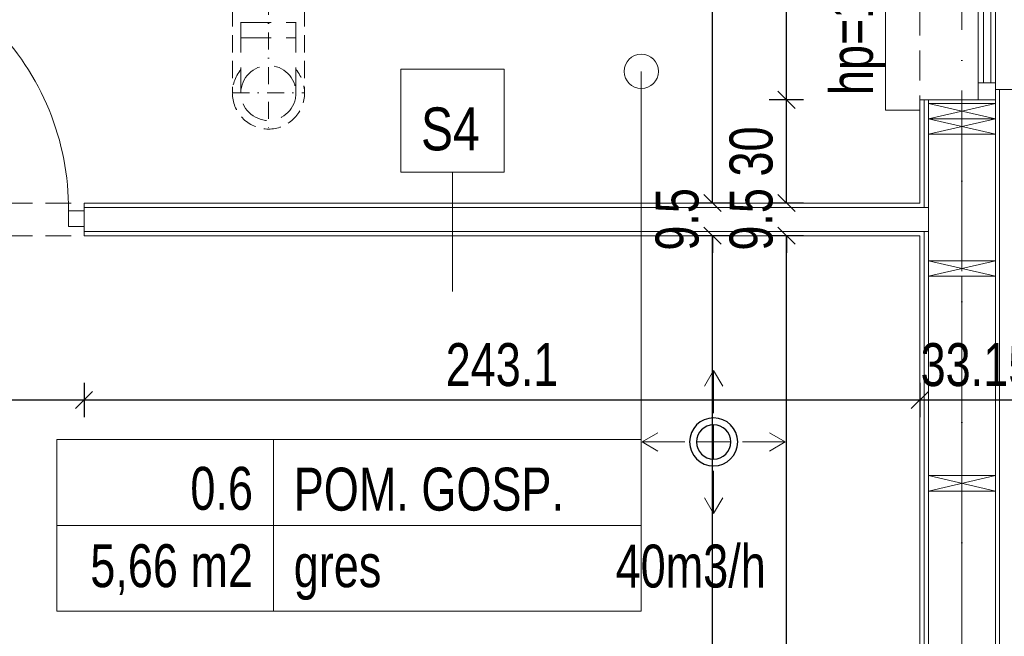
# Model space of a CAD drawing. Header units: inches. Extents: x 69729 to 77643, y -43505 to -36607.
# Tile 53 of 69: x 72526 to 72812, y -38148 to -37969. Entities that reach past the tile are written whole.
import ezdxf
from ezdxf.enums import TextEntityAlignment as Align

# ---------------------------------------------------------------- set-up
doc = ezdxf.new("R2010")
doc.units = ezdxf.units.IN
doc.header["$MEASUREMENT"] = 0
for name, pattern in [('DASHDOT', [1, 0.5, -0.25, 0, -0.25]), ('DASHED', [0.75, 0.5, -0.25]), ('HIDDEN', [0.375, 0.25, -0.125])]:
    doc.linetypes.add(name, pattern=pattern)
doc.layers.get('0').update_dxf_attribs({"lineweight": 0})
doc.layers.get('Defpoints').update_dxf_attribs({"lineweight": 0})
for name, color, linetype, lineweight in [('## 08 Nawiew', 1, 'Continuous', 0), ('## 08 Nawiew opis', 1, 'Continuous', 0), ('## 08 WENTYL IZOLACJA', 4, 'DASHED', 18), ('## 08 Wywiew', 5, 'Continuous', 0), ('## 08 Wywiew opis', 5, 'Continuous', 0), ('p--drzwi', 125, 'Continuous', 0), ('p--konst-słupy', 3, 'Continuous', 0), ('p--ocieplenie w.wew.', 53, 'Continuous', 0), ('p--okna', 153, 'Continuous', 0), ('p--opis okna', 181, 'Continuous', 0), ('p--opisy pomieszczeń', 31, 'Continuous', 0), ('p--osie konstr', 1, 'DASHDOT', 15), ('p--podciąg', 61, 'Continuous', 0), ('p--proj.wentylacja', 202, 'Continuous', 0), ('p--płyta GK', 2, 'Continuous', 0), ('p--symbole ścian', 53, 'Continuous', 0), ('p--wymiary-1-50', 5, 'Continuous', 0), ('p--ściana GK', 62, 'Continuous', 0), ('p--ściana szkielet', 3, 'Continuous', 0)]:
    doc.layers.add(name, color=color, linetype=linetype, lineweight=lineweight)
doc.styles.add('1-50', font='arial.ttf', dxfattribs={"width": 0.75, "height": 12.5})
doc.styles.get("Standard").update_dxf_attribs({"font": 'arial.ttf', "width": 0.75})
doc.styles.add('STYL-1', font='arial.ttf', dxfattribs={"width": 0.75})
doc.linetypes.add('BATTING', pattern='A,0.0001,-0.1,[134,ltypeshp.shx,S=0.1,R=0,X=-0.1,Y=0],-0.2,[134,ltypeshp.shx,S=0.1,R=180,X=0.1,Y=0],-0.1', length=0.4001)
doc.dimstyles.new('1-50', dxfattribs={"dimtxt": 12.5, "dimasz": 5, "dimexe": 5, "dimexo": 5, "dimgap": 0.09, "dimtad": 0, "dimdsep": 46, "dimtxsty": '1-50', "dimblk": 'OBLIQUE', "dimcen": 0.09, "dimadec": 0, "dimazin": 0, "dimtfac": 1, "dimtdec": 4, "dimtix": 1, "dimtofl": 0, "dimtmove": 2, "dimatfit": 3, "dimldrblk": 'OBLIQUE', "dimfxl": 5, "dimfxlon": 1, "dimtvp": 0.8, "dimtolj": 1, "dimtzin": 0, "dimarcsym": 0})

# ---------------------------------------------------------------- blocks, each defined once
blk = doc.blocks.new('drzwi-90-100')
for p, q in [((10.1, 87.38), (5.05, 87.38)), ((5.05, 87.38), (5.05, 2.53)), ((10.1, 2.53), (10.1, 87.38)), ((5.05, 2.53), (0, 2.53)), ((0, 2.53), (0, -2.53)), ((5.05, -2.53), (5.05, 2.53)), ((5.05, 2.53), (10.1, 2.53)), ((100, 2.53), (94.95, 2.53)), ((94.95, 2.53), (94.95, -2.53)), ((100, -2.53), (100, 2.53)), ((0, -2.53), (5.05, -2.53)), ((94.95, -2.53), (100, -2.53))]:
    blk.add_line(p, q)
blk.add_arc((10.8, 3.23), 84.15, 359.5233, 90.4767)
blk = doc.blocks.new('_OBLIQUE')
at = {"color": 0, "linetype": 'ByBlock', "lineweight": -2}
for p, q in [((-0.5, -0.5), (0.5, 0.5)), ((0, 0), (0, 0))]:
    blk.add_line(p, q, dxfattribs=at)
blk = doc.blocks.new('*D93')
at = {"layer": 'Defpoints', "color": 0}
for p in [(72748.89, -38031.52), (72787.72, -38031.52), (72787.72, -38224.62)]:
    blk.add_point(p, dxfattribs=at)
at = {"layer": 'p--wymiary-1-50', "color": 0, "linetype": 'Continuous', "lineweight": -2}
for p, q in [((72753.89, -38031.52), (72743.89, -38031.52)), ((72748.89, -38224.62), (72748.89, -38031.52)), ((72753.89, -38224.62), (72743.89, -38224.62))]:
    blk.add_line(p, q, dxfattribs=at)
at = {"layer": 'p--wymiary-1-50', "color": 0, "lineweight": -2, "xscale": 5, "yscale": 5, "zscale": 5}
for p, rotation in [((72748.89, -38031.52), 90), ((72748.89, -38224.62), 270)]:
    blk.add_blockref('_OBLIQUE', p, dxfattribs=dict(at, rotation=rotation))
at = {"layer": 'p--wymiary-1-50', "color": 0, "linetype": 'Continuous', "ltscale": 12, "insert": (72738.68, -38166.07), "char_height": 12.5, "attachment_point": 5, "rotation": 90, "style": '1-50'}
blk.add_mtext('\\A1;193.1', dxfattribs=at)
blk = doc.blocks.new('*D94')
at = {"layer": 'Defpoints', "color": 0}
for p in [(72748.89, -38022.02), (72787.72, -38022.02), (72787.72, -38031.52)]:
    blk.add_point(p, dxfattribs=at)
at = {"layer": 'p--wymiary-1-50', "color": 0, "linetype": 'Continuous', "lineweight": -2}
for p, q in [((72748.89, -38022.02), (72748.89, -38017.02)), ((72753.89, -38022.02), (72743.89, -38022.02)), ((72753.89, -38031.52), (72743.89, -38031.52)), ((72748.89, -38031.52), (72748.89, -38036.52))]:
    blk.add_line(p, q, dxfattribs=at)
at = {"layer": 'p--wymiary-1-50', "color": 0, "lineweight": -2, "xscale": 5, "yscale": 5, "zscale": 5}
for p, rotation in [((72748.89, -38022.02), 270), ((72748.89, -38031.52), 90)]:
    blk.add_blockref('_OBLIQUE', p, dxfattribs=dict(at, rotation=rotation))
at = {"layer": 'p--wymiary-1-50', "color": 0, "linetype": 'Continuous', "ltscale": 12, "insert": (72738.68, -38026.77), "char_height": 12.5, "attachment_point": 5, "rotation": 90, "style": '1-50'}
blk.add_mtext('\\A1;9.5', dxfattribs=at)
blk = doc.blocks.new('*D95')
at = {"layer": 'Defpoints', "color": 0}
for p in [(72748.89, -37992.02), (72787.72, -37992.02), (72787.72, -38022.02)]:
    blk.add_point(p, dxfattribs=at)
at = {"layer": 'p--wymiary-1-50', "color": 0, "linetype": 'Continuous', "lineweight": -2}
for p, q in [((72753.89, -37992.02), (72743.89, -37992.02)), ((72748.89, -38022.02), (72748.89, -37992.02)), ((72753.89, -38022.02), (72743.89, -38022.02))]:
    blk.add_line(p, q, dxfattribs=at)
at = {"layer": 'p--wymiary-1-50', "color": 0, "lineweight": -2, "xscale": 5, "yscale": 5, "zscale": 5}
for p, rotation in [((72748.89, -37992.02), 90), ((72748.89, -38022.02), 270)]:
    blk.add_blockref('_OBLIQUE', p, dxfattribs=dict(at, rotation=rotation))
at = {"layer": 'p--wymiary-1-50', "color": 0, "linetype": 'Continuous', "ltscale": 12, "insert": (72738.68, -38007.02), "char_height": 12.5, "attachment_point": 5, "rotation": 90, "style": '1-50'}
blk.add_mtext('\\A1;30', dxfattribs=at)
blk = doc.blocks.new('*D96')
at = {"layer": 'Defpoints', "color": 0}
for p in [(72748.89, -37912.02), (72787.72, -37912.02), (72787.72, -37992.02)]:
    blk.add_point(p, dxfattribs=at)
at = {"layer": 'p--wymiary-1-50', "color": 0, "linetype": 'Continuous', "lineweight": -2}
for p, q in [((72753.89, -37912.02), (72743.89, -37912.02)), ((72748.89, -37992.02), (72748.89, -37912.02)), ((72753.89, -37992.02), (72743.89, -37992.02))]:
    blk.add_line(p, q, dxfattribs=at)
at = {"layer": 'p--wymiary-1-50', "color": 0, "lineweight": -2, "xscale": 5, "yscale": 5, "zscale": 5}
for p, rotation in [((72748.89, -37912.02), 90), ((72748.89, -37992.02), 270)]:
    blk.add_blockref('_OBLIQUE', p, dxfattribs=dict(at, rotation=rotation))
at = {"layer": 'p--wymiary-1-50', "color": 0, "linetype": 'Continuous', "ltscale": 12, "insert": (72738.68, -37952.02), "char_height": 12.5, "attachment_point": 5, "rotation": 90, "style": '1-50'}
blk.add_mtext('\\A1;80', dxfattribs=at)
blk = doc.blocks.new('*D99')
at = {"layer": 'Defpoints', "color": 0}
for p in [(72727.37, -38031.52), (72753.89, -38031.52), (72753.89, -38475.12)]:
    blk.add_point(p, dxfattribs=at)
at = {"layer": 'p--wymiary-1-50', "color": 0, "linetype": 'Continuous', "lineweight": -2}
for p, q in [((72732.37, -38031.52), (72722.37, -38031.52)), ((72727.37, -38475.12), (72727.37, -38031.52)), ((72732.37, -38475.12), (72722.37, -38475.12))]:
    blk.add_line(p, q, dxfattribs=at)
at = {"layer": 'p--wymiary-1-50', "color": 0, "lineweight": -2, "xscale": 5, "yscale": 5, "zscale": 5}
for p, rotation in [((72727.37, -38031.52), 90), ((72727.37, -38475.12), 270)]:
    blk.add_blockref('_OBLIQUE', p, dxfattribs=dict(at, rotation=rotation))
at = {"layer": 'p--wymiary-1-50', "color": 0, "linetype": 'Continuous', "ltscale": 12, "insert": (72717.16, -38253.32), "char_height": 12.5, "attachment_point": 5, "rotation": 90, "style": '1-50'}
blk.add_mtext('\\A1;443.6', dxfattribs=at)
blk = doc.blocks.new('*D100')
at = {"layer": 'Defpoints', "color": 0}
for p in [(72727.37, -38022.02), (72787.72, -38022.02), (72753.89, -38031.52)]:
    blk.add_point(p, dxfattribs=at)
at = {"layer": 'p--wymiary-1-50', "color": 0, "linetype": 'Continuous', "lineweight": -2}
for p, q in [((72727.37, -38022.02), (72727.37, -38017.02)), ((72732.37, -38022.02), (72722.37, -38022.02)), ((72732.37, -38031.52), (72722.37, -38031.52)), ((72727.37, -38031.52), (72727.37, -38036.52))]:
    blk.add_line(p, q, dxfattribs=at)
at = {"layer": 'p--wymiary-1-50', "color": 0, "lineweight": -2, "xscale": 5, "yscale": 5, "zscale": 5}
for p, rotation in [((72727.37, -38022.02), 270), ((72727.37, -38031.52), 90)]:
    blk.add_blockref('_OBLIQUE', p, dxfattribs=dict(at, rotation=rotation))
at = {"layer": 'p--wymiary-1-50', "color": 0, "linetype": 'Continuous', "ltscale": 12, "insert": (72717.16, -38026.77), "char_height": 12.5, "attachment_point": 5, "rotation": 90, "style": '1-50'}
blk.add_mtext('\\A1;9.5', dxfattribs=at)
blk = doc.blocks.new('*D101')
at = {"layer": 'Defpoints', "color": 0}
for p in [(72727.37, -37857.02), (72787.72, -37857.02), (72787.72, -38022.02)]:
    blk.add_point(p, dxfattribs=at)
at = {"layer": 'p--wymiary-1-50', "color": 0, "linetype": 'Continuous', "lineweight": -2}
for p, q in [((72732.37, -37857.02), (72722.37, -37857.02)), ((72727.37, -38022.02), (72727.37, -37857.02)), ((72732.37, -38022.02), (72722.37, -38022.02))]:
    blk.add_line(p, q, dxfattribs=at)
at = {"layer": 'p--wymiary-1-50', "color": 0, "lineweight": -2, "xscale": 5, "yscale": 5, "zscale": 5}
for p, rotation in [((72727.37, -37857.02), 90), ((72727.37, -38022.02), 270)]:
    blk.add_blockref('_OBLIQUE', p, dxfattribs=dict(at, rotation=rotation))
at = {"layer": 'p--wymiary-1-50', "color": 0, "linetype": 'Continuous', "ltscale": 12, "insert": (72717.16, -37939.52), "char_height": 12.5, "attachment_point": 5, "rotation": 90, "style": '1-50'}
blk.add_mtext('\\A1;165', dxfattribs=at)
blk = doc.blocks.new('*D106')
at = {"layer": 'Defpoints', "color": 0}
for p in [(72771.91, -37823.87), (72771.91, -38508.27), (72951.94, -38508.27)]:
    blk.add_point(p, dxfattribs=at)
at = {"layer": 'p--wymiary-1-50', "color": 0, "lineweight": -2}
for p, q in [((72946.94, -37823.87), (72956.94, -37823.87)), ((72951.94, -37823.87), (72951.94, -38508.27)), ((72946.94, -38508.27), (72956.94, -38508.27))]:
    blk.add_line(p, q, dxfattribs=at)
at = {"layer": 'p--wymiary-1-50', "color": 0, "lineweight": -2, "xscale": 5, "yscale": 5, "zscale": 5}
for p, rotation in [((72951.94, -37823.87), 90), ((72951.94, -38508.27), 270)]:
    blk.add_blockref('_OBLIQUE', p, dxfattribs=dict(at, rotation=rotation))
at = {"layer": 'p--wymiary-1-50', "color": 0, "linetype": 'Continuous', "ltscale": 12, "insert": (72941.73, -38166.07), "char_height": 12.5, "attachment_point": 5, "rotation": 90, "style": '1-50'}
blk.add_mtext('\\A1;684.4', dxfattribs=at)
blk = doc.blocks.new('*D108')
at = {"layer": 'Defpoints', "color": 0}
for p in [(72444.62, -38105.97), (72914.83, -38105.97), (72909.83, -38367.32)]:
    blk.add_point(p, dxfattribs=at)
at = {"layer": 'p--wymiary-1-50', "color": 0, "linetype": 'Continuous', "lineweight": -2}
for p, q in [((72909.83, -38105.97), (72919.83, -38105.97)), ((72914.83, -38367.32), (72914.83, -38105.97)), ((72914.83, -38367.32), (72919.83, -38367.32))]:
    blk.add_line(p, q, dxfattribs=at)
at = {"layer": 'p--wymiary-1-50', "color": 0, "lineweight": -2, "xscale": 5, "yscale": 5, "zscale": 5}
for p, rotation in [((72914.83, -38105.97), 90), ((72914.83, -38367.32), 270)]:
    blk.add_blockref('_OBLIQUE', p, dxfattribs=dict(at, rotation=rotation))
at = {"layer": 'p--wymiary-1-50', "color": 0, "linetype": 'Continuous', "ltscale": 12, "insert": (72904.62, -38236.65), "char_height": 12.5, "attachment_point": 5, "rotation": 90, "style": '1-50'}
blk.add_mtext('\\A1;261.35', dxfattribs=at)
blk = doc.blocks.new('*D134')
at = {"layer": 'Defpoints', "color": 0}
for p in [(72454.62, -38031.52), (72544.62, -38031.52), (72544.62, -38079.32)]:
    blk.add_point(p, dxfattribs=at)
at = {"layer": 'p--wymiary-1-50', "color": 0, "linetype": 'Continuous', "lineweight": -2}
for p, q in [((72454.62, -38074.32), (72454.62, -38084.32)), ((72544.62, -38074.32), (72544.62, -38084.32)), ((72454.62, -38079.32), (72544.62, -38079.32))]:
    blk.add_line(p, q, dxfattribs=at)
at = {"layer": 'p--wymiary-1-50', "color": 0, "lineweight": -2, "xscale": 5, "yscale": 5, "zscale": 5, "rotation": 180}
blk.add_blockref('_OBLIQUE', (72454.62, -38079.32), dxfattribs=at)
at = {"layer": 'p--wymiary-1-50', "color": 0, "lineweight": -2, "xscale": 5, "yscale": 5, "zscale": 5}
blk.add_blockref('_OBLIQUE', (72544.62, -38079.32), dxfattribs=at)
at = {"layer": 'p--wymiary-1-50', "color": 0, "linetype": 'Continuous', "ltscale": 12, "insert": (72499.62, -38069.11), "char_height": 12.5, "attachment_point": 5, "style": '1-50'}
blk.add_mtext('\\A1;90', dxfattribs=at)
blk = doc.blocks.new('*D135')
at = {"layer": 'Defpoints', "color": 0}
for p in [(72544.62, -38031.52), (72787.72, -38031.52), (72787.72, -38079.32)]:
    blk.add_point(p, dxfattribs=at)
at = {"layer": 'p--wymiary-1-50', "color": 0, "linetype": 'Continuous', "lineweight": -2}
for p, q in [((72544.62, -38074.32), (72544.62, -38084.32)), ((72787.72, -38074.32), (72787.72, -38084.32)), ((72544.62, -38079.32), (72787.72, -38079.32))]:
    blk.add_line(p, q, dxfattribs=at)
at = {"layer": 'p--wymiary-1-50', "color": 0, "lineweight": -2, "xscale": 5, "yscale": 5, "zscale": 5, "rotation": 180}
blk.add_blockref('_OBLIQUE', (72544.62, -38079.32), dxfattribs=at)
at = {"layer": 'p--wymiary-1-50', "color": 0, "lineweight": -2, "xscale": 5, "yscale": 5, "zscale": 5}
blk.add_blockref('_OBLIQUE', (72787.72, -38079.32), dxfattribs=at)
at = {"layer": 'p--wymiary-1-50', "color": 0, "linetype": 'Continuous', "ltscale": 12, "insert": (72666.17, -38069.11), "char_height": 12.5, "attachment_point": 5, "style": '1-50'}
blk.add_mtext('\\A1;243.1', dxfattribs=at)
blk = doc.blocks.new('*D136')
at = {"layer": 'Defpoints', "color": 0}
for p in [(72820.87, -37989.02), (72787.72, -38031.52), (72820.87, -38079.32)]:
    blk.add_point(p, dxfattribs=at)
at = {"layer": 'p--wymiary-1-50', "color": 0, "linetype": 'Continuous', "lineweight": -2}
for p, q in [((72787.72, -38074.32), (72787.72, -38084.32)), ((72820.87, -38074.32), (72820.87, -38084.32)), ((72787.72, -38079.32), (72820.87, -38079.32))]:
    blk.add_line(p, q, dxfattribs=at)
at = {"layer": 'p--wymiary-1-50', "color": 0, "lineweight": -2, "xscale": 5, "yscale": 5, "zscale": 5, "rotation": 180}
blk.add_blockref('_OBLIQUE', (72787.72, -38079.32), dxfattribs=at)
at = {"layer": 'p--wymiary-1-50', "color": 0, "lineweight": -2, "xscale": 5, "yscale": 5, "zscale": 5}
blk.add_blockref('_OBLIQUE', (72820.87, -38079.32), dxfattribs=at)
at = {"layer": 'p--wymiary-1-50', "color": 0, "linetype": 'Continuous', "ltscale": 12, "insert": (72804.3, -38069.11), "char_height": 12.5, "attachment_point": 5, "style": '1-50'}
blk.add_mtext('\\A1;33.15', dxfattribs=at)
blk = doc.blocks.new('okno-80-33.15')
at = {"linetype": 'Continuous', "ltscale": 35}
for p, q in [((-3, 10), (83, 10)), ((0, -39.15), (80, -39.15))]:
    blk.add_line(p, q, dxfattribs=at)
for p, q in [((-3, 0), (-3, 10)), ((83, 0), (83, 10)), ((0, 0), (-3, 0)), ((0, -21.95), (0, 0)), ((80, 0), (80, -21.95)), ((80, 0), (83, 0)), ((0, -21.95), (0, -16.95)), ((0, -16.95), (5, -16.95)), ((5, -16.95), (75, -16.95)), ((5, -16.95), (5, -21.95)), ((75, -21.95), (75, -16.95)), ((75, -16.95), (80, -16.95)), ((80, -16.95), (80, -21.95)), ((5, -18.45), (75, -18.45)), ((5, -21.95), (0, -21.95)), ((3, -33.15), (3, -21.95)), ((5, -20.61), (75, -20.61)), ((75, -21.95), (5, -21.95)), ((80, -21.95), (75, -21.95)), ((77, -21.95), (77, -33.15)), ((0, -39.15), (0, -33.15)), ((80, -33.15), (80, -39.15))]:
    blk.add_line(p, q)
at = {"linetype": 'HIDDEN', "ltscale": 35}
for p, q in [((0, 0), (80, 0)), ((0, -33.15), (80, -33.15))]:
    blk.add_line(p, q, dxfattribs=at)
blk = doc.blocks.new('*D263')
at = {"layer": 'Defpoints', "color": 0}
for p in [(72878.44, -37844.82), (72914.83, -37844.82), (72436.42, -38105.97)]:
    blk.add_point(p, dxfattribs=at)
at = {"layer": 'p--wymiary-1-50', "color": 0, "linetype": 'Continuous', "lineweight": -2}
for p, q in [((72909.83, -37844.82), (72919.83, -37844.82)), ((72914.83, -38105.97), (72914.83, -37844.82)), ((72909.83, -38105.97), (72919.83, -38105.97))]:
    blk.add_line(p, q, dxfattribs=at)
at = {"layer": 'p--wymiary-1-50', "color": 0, "lineweight": -2, "xscale": 5, "yscale": 5, "zscale": 5}
for p, rotation in [((72914.83, -37844.82), 90), ((72914.83, -38105.97), 270)]:
    blk.add_blockref('_OBLIQUE', p, dxfattribs=dict(at, rotation=rotation))
at = {"layer": 'p--wymiary-1-50', "color": 0, "linetype": 'Continuous', "ltscale": 12, "insert": (72904.62, -37975.4), "char_height": 12.5, "attachment_point": 5, "rotation": 90, "style": '1-50'}
blk.add_mtext('\\A1;261.15', dxfattribs=at)
blk = doc.blocks.new('ukł.słupów')
for p, q in [((1177.6, 499.55), (1158.1, 504.05)), ((1177.6, 504.05), (1158.1, 499.55)), ((1177.6, 495.05), (1158.1, 499.55)), ((1177.6, 499.55), (1158.1, 495.05)), ((1177.6, 453.75), (1158.1, 458.25)), ((1177.6, 458.25), (1158.1, 453.75)), ((1177.6, 391.25), (1158.1, 395.75)), ((1177.6, 395.75), (1158.1, 391.25))]:
    blk.add_line(p, q)
at = {"color": 4, "ltscale": 35}
blk.add_lwpolyline([(1177.6, 504.05), (1177.6, 504.05), (1158.1, 504.05)], dxfattribs=at)
for points in [[(1177.6, 504.05), (1158.1, 504.05), (1158.1, 499.55), (1177.6, 499.55)], [(1177.6, 499.55), (1158.1, 499.55), (1158.1, 495.05), (1177.6, 495.05)], [(1177.6, 458.25), (1158.1, 458.25), (1158.1, 453.75), (1177.6, 453.75)], [(1177.6, 395.75), (1158.1, 395.75), (1158.1, 391.25), (1177.6, 391.25)]]:
    blk.add_lwpolyline(points, close=True)
blk = doc.blocks.new('went-war2-parter')
at = {"layer": '## 08 Nawiew', "color": 1, "linetype": 'DASHDOT', "lineweight": 15, "ltscale": 10}
blk.add_line((-189.47, -24.44), (-189.47, -143.48), dxfattribs=at)
at = {"layer": '## 08 Nawiew', "color": 1, "lineweight": 5}
blk.add_line((-60, -239.5), (-60, -229.5), dxfattribs=at)
at = {"layer": '## 08 Nawiew', "color": 1, "linetype": 'DASHDOT', "lineweight": 15, "ltscale": 10}
blk.add_lwpolyline([(-199.97, -132.98), (-178.97, -132.98)], dxfattribs=at)
at = {"layer": '## 08 Nawiew', "lineweight": 30}
for radius, start, end in [(7, 90, 270), (7, 0, 180), (7, 270, 90), (5, 90, 270), (5, 0, 180), (5, 0, 180), (5, 0, 180), (5, 0, 180), (5, 270, 90), (7, 180, 0), (5, 180, 0), (5, 180, 0), (5, 180, 0), (5, 180, 0)]:
    blk.add_arc((-60, -234.5), radius, start, end, dxfattribs=at)
at = {"layer": '## 08 WENTYL IZOLACJA', "color": 4, "lineweight": 5, "ltscale": 10}
for p, q in [((-199.97, -33.67), (-199.97, -132.98)), ((-178.97, -33.67), (-178.97, -132.98))]:
    blk.add_line(p, q, dxfattribs=at)
blk.add_arc((-189.47, -132.98), 10.5, 139.6324, 40.3676, dxfattribs=at)
at = {"layer": '## 08 Wywiew', "color": 1, "lineweight": 5}
for p, q in [((-60, -229.5), (-60, -239.5)), ((-55, -234.5), (-65, -234.5))]:
    blk.add_line(p, q, dxfattribs=at)
at = {"layer": '## 08 Wywiew opis', "color": 1}
for p, q in [((-60, -213.7), (-62.68, -218.28)), ((-60, -226.12), (-60, -213.7)), ((-60, -213.7), (-57.31, -218.28)), ((-80.78, -234.5), (-76.19, -231.81)), ((-39.2, -234.5), (-43.78, -231.81)), ((-68.38, -234.5), (-80.8, -234.5)), ((-80.78, -234.5), (-76.19, -237.18)), ((-51.62, -234.5), (-39.2, -234.5)), ((-39.2, -234.5), (-43.78, -237.18)), ((-60, -242.88), (-60, -255.3)), ((-60, -255.3), (-62.68, -250.72)), ((-60, -255.3), (-57.31, -250.72))]:
    blk.add_line(p, q, dxfattribs=at)
at = {"linetype": 'HIDDEN', "ltscale": 35}
for p, q in [((-197.47, -33.67), (-197.47, -132.98)), ((-181.47, -33.67), (-181.47, -132.98))]:
    blk.add_line(p, q, dxfattribs=at)
for points in [[(-197.47, -112.48), (-181.47, -112.48)], [(-197.47, -116.98), (-181.47, -116.98)]]:
    blk.add_lwpolyline(points, dxfattribs=at)
blk.add_circle((-189.47, -132.98), 8, dxfattribs=at)
at = {"layer": '## 08 Nawiew opis', "insert": (-44.83, -277.04), "char_height": 12.5, "width": 177.1707, "attachment_point": 9, "style": 'STYL-1'}
blk.add_mtext('40m3/h', dxfattribs=at)

msp = doc.modelspace()

# ---------------------------------------------------------------- linework, layer by layer
at = {"layer": 'p--ocieplenie w.wew.', "linetype": 'BATTING', "ltscale": 19.5}
for p, q in [((72799.921, -38002.021), (72799.921, -38038.821)), ((72799.921, -38043.321), (72799.921, -38101.321)), ((72799.921, -38105.821), (72799.921, -38163.821))]:
    msp.add_line(p, q, dxfattribs=at)
at = {"layer": 'p--opisy pomieszczeń'}
for p, q in [((72706.679, -38090.8), (72706.679, -37983.715)), ((72599.679, -38090.8), (72599.679, -38140.8)), ((72706.679, -38115.8), (72536.679, -38115.8))]:
    msp.add_line(p, q, dxfattribs=at)
msp.add_lwpolyline([(72536.679, -38140.8), (72706.679, -38140.8), (72706.679, -38090.8), (72536.679, -38090.8)], close=True, dxfattribs=at)
msp.add_circle((72706.679, -37983.715), 5, dxfattribs=at)
at = {"layer": 'p--osie konstr', "linetype": 'DASHDOT', "ltscale": 35}
msp.add_line((72799.921, -38533.271), (72799.921, -37773.871), dxfattribs=at)
at = {"layer": 'p--podciąg', "linetype": 'HIDDEN', "ltscale": 30}
for p, q in [((72454.621, -38022.021), (72544.621, -38022.021)), ((72454.621, -38031.521), (72544.621, -38031.521))]:
    msp.add_line(p, q, dxfattribs=at)
at = {"layer": 'p--płyta GK', "ltscale": 35}
for p, q in [((72787.721, -38022.021), (72787.721, -37992.021)), ((72788.971, -38023.271), (72788.971, -37992.021)), ((72787.721, -38224.621), (72787.721, -38031.521)), ((72788.971, -38224.621), (72788.971, -38030.271))]:
    msp.add_line(p, q, dxfattribs=at)
at = {"layer": 'p--symbole ścian', "lineweight": 9}
msp.add_line((72651.784, -38013.031), (72651.784, -38047.718), dxfattribs=at)
msp.add_lwpolyline([(72666.784, -38013.031), (72636.784, -38013.031), (72636.784, -37983.031), (72666.784, -37983.031)], close=True, dxfattribs=at)
at = {"layer": 'p--ściana GK', "ltscale": 35}
for p, q in [((72787.721, -38022.021), (72544.621, -38022.021)), ((72544.621, -38022.021), (72544.621, -38031.521)), ((72790.171, -38023.271), (72544.621, -38023.271)), ((72790.171, -38030.271), (72544.621, -38030.271)), ((72787.721, -38031.521), (72544.621, -38031.521))]:
    msp.add_line(p, q, dxfattribs=at)
at = {"layer": 'p--ściana szkielet', "ltscale": 35}
for p, q in [((72809.671, -38227.621), (72809.671, -37989.021)), ((72810.871, -38227.621), (72810.871, -37989.021)), ((72790.171, -38224.621), (72790.171, -37992.021)), ((72790.171, -38224.621), (72790.171, -37992.021))]:
    msp.add_line(p, q, dxfattribs=at)
msp.add_lwpolyline([(72820.871, -37989.021), (72809.671, -37989.021), (72809.671, -37992.021), (72787.721, -37992.021)], dxfattribs=at)

# ---------------------------------------------------------------- block references
at = {"layer": 'p--drzwi', "xscale": 0.9, "yscale": 0.9}
msp.add_blockref('drzwi-90-100', (72454.621, -38026.521), dxfattribs=at)
at = {"layer": 'p--konst-słupy'}
msp.add_blockref('ukł.słupów', (71632.071, -38497.071), dxfattribs=at)
at = {"layer": 'p--okna', "linetype": 'Continuous', "xscale": -1, "rotation": 90}
msp.add_blockref('okno-80-33.15', (72787.721, -37912.021), dxfattribs=at)
at = {"layer": 'p--proj.wentylacja', "linetype": 'Continuous', "ltscale": 12}
msp.add_blockref('went-war2-parter', (72787.721, -37857.021), dxfattribs=at)

# ---------------------------------------------------------------- texts
at = {"layer": 'p--opis okna', "insert": (72777.814, -37990.603), "char_height": 12.5, "width": 128.63421, "attachment_point": 7, "rotation": 90, "style": '1-50'}
msp.add_mtext('hp=160 cm', dxfattribs=at)
at = {"layer": 'p--opisy pomieszczeń', "char_height": 12.5, "style": '1-50'}
for s, insert, width, attachment_point in [('0.6', (72593.747, -38098.772), 98, 3), ('POM. GOSP.', (72605.61, -38099.008), 106.86476, 1), ('5,66 m2', (72593.747, -38121.275), 98, 3), ('gres', (72605.61, -38121.275), 100, 1)]:
    msp.add_mtext(s, dxfattribs=dict(at, insert=insert, width=width, attachment_point=attachment_point))
at = {"layer": 'p--symbole ścian', "lineweight": 9, "width": 0.8}
msp.add_text('S4', height=12.5, dxfattribs=at).set_placement((72651.152, -37994.199), align=Align.TOP_CENTER)

# ---------------------------------------------------------------- dimensions: what is measured, and where the dimension line sits
at = {"layer": 'p--wymiary-1-50'}
dim = msp.add_linear_dim(base=(72951.938, -38508.271), p1=(72771.912, -37823.871), p2=(72771.912, -38508.271), angle=90, dimstyle='1-50', override={"dimtxt": 12.5}, dxfattribs=at)
dim.commit()
dim.dimension.update_dxf_attribs({"geometry": '*D106', "text_midpoint": (72941.728, -38166.071)})
at = {"layer": 'p--wymiary-1-50', "linetype": 'Continuous'}
dim = msp.add_linear_dim(base=(72914.83, -37844.821), p1=(72436.421, -38105.971), p2=(72878.438, -37844.821), angle=90, dimstyle='1-50', override={"dimtxt": 12.5}, dxfattribs=at)
dim.commit()
dim.dimension.update_dxf_attribs({"geometry": '*D263', "text_midpoint": (72904.62, -37975.396)})
for base, p1, p2, picture, middle in [((72727.365, -37857.021), (72787.721, -38022.021), (72787.721, -37857.021), '*D101', (72717.155, -37939.521)), ((72748.885, -37912.021), (72787.721, -37992.021), (72787.721, -37912.021), '*D96', (72738.675, -37952.021)), ((72748.885, -37992.021), (72787.721, -38022.021), (72787.721, -37992.021), '*D95', (72738.675, -38007.021)), ((72727.365, -38022.021), (72753.885, -38031.521), (72787.721, -38022.021), '*D100', (72717.155, -38026.771)), ((72748.885, -38022.021), (72787.721, -38031.521), (72787.721, -38022.021), '*D94', (72738.675, -38026.771)), ((72727.365, -38031.521), (72753.885, -38475.121), (72753.885, -38031.521), '*D99', (72717.155, -38253.321)), ((72914.83, -38105.971), (72909.83, -38367.321), (72444.621, -38105.971), '*D108', (72904.62, -38236.646))]:
    dim = msp.add_linear_dim(base=base, p1=p1, p2=p2, angle=90, dimstyle='1-50', dxfattribs=at)
    dim.commit()
    dim.dimension.update_dxf_attribs({"geometry": picture, "text_midpoint": middle})
for base, p1, p2, picture, middle in [((72820.871, -38079.316), (72787.721, -38031.521), (72820.871, -37989.021), '*D136', (72804.296, -38069.106)), ((72544.621, -38079.316), (72454.621, -38031.521), (72544.621, -38031.521), '*D134', (72499.621, -38069.106)), ((72787.721, -38079.316), (72544.621, -38031.521), (72787.721, -38031.521), '*D135', (72666.171, -38069.106))]:
    dim = msp.add_linear_dim(base=base, p1=p1, p2=p2, dimstyle='1-50', dxfattribs=at)
    dim.commit()
    dim.dimension.update_dxf_attribs({"geometry": picture, "text_midpoint": middle})
dim = msp.add_linear_dim(base=(72748.885, -38031.521), p1=(72787.721, -38224.621), p2=(72787.721, -38031.521), angle=90, dimstyle='1-50', dxfattribs=at)
dim.commit()
dim.dimension.update_dxf_attribs({"geometry": '*D93', "text_midpoint": (72738.675, -38166.071), "dimtype": 160})

doc.saveas('drawing.dxf')
